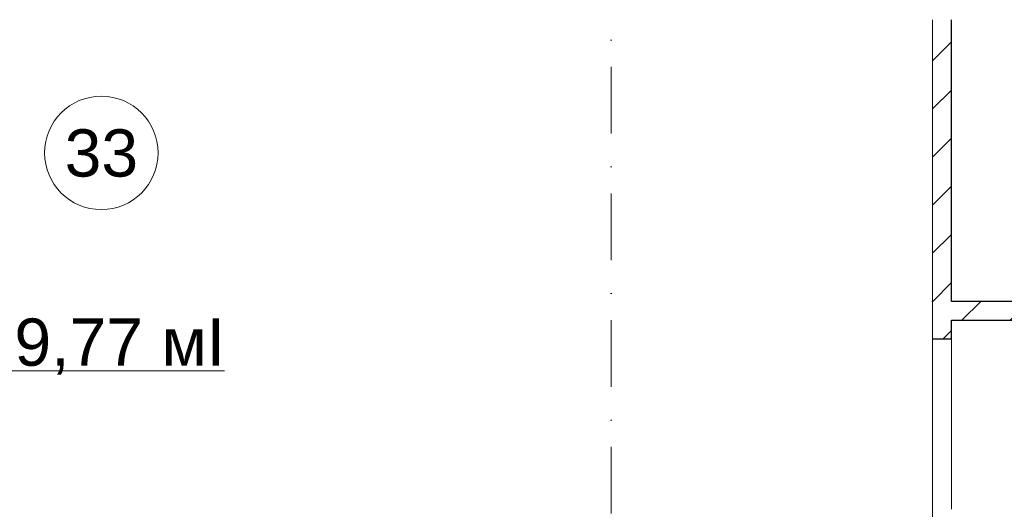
# Model space of a CAD drawing. Header units: millimetres. Extents: x -2890 to 117730, y -526 to 88572.
# Tile 14 of 65: x 19959 to 25165, y 71806 to 74396. Entities that reach past the tile are written whole.
import ezdxf

# ---------------------------------------------------------------- set-up
doc = ezdxf.new("R2010")
doc.units = ezdxf.units.MM
doc.header["$MEASUREMENT"] = 0
doc.set_wipeout_variables(frame=1)
doc.linetypes.add('Wipeout_Contour', pattern=[1000, 0, -1000])
doc.linetypes.add('Штрихпунктирная', pattern=[6.702778, 3.527778, -1.763889, 0, -1.411111])
for name, color, linetype in [('Конструктив - Стены блок 100 нов', 7, 'Continuous'), ('Элемент Модели - Зона', 7, 'Continuous'), ('Элемент Модели - Оси', 7, 'Continuous')]:
    doc.layers.add(name, color=color, linetype=linetype)
doc.styles.add('СГЕНЕРИР_СТИЛЬ_4', font='arial.ttf')
pattern_1 = [(45, (-30913.89, 8295.99), (-127.2792, 127.2792), [])]

msp = doc.modelspace()

# ---------------------------------------------------------------- linework, layer by layer
at = {"layer": 'Элемент Модели - Зона', "color": 7, "linetype": 'Continuous', "lineweight": 0, "ltscale": 100}
msp.add_line((19741, 72537.7), (21041.6, 72537.7), dxfattribs=at)
at = {"layer": 'Элемент Модели - Зона', "color": 7, "linetype": 'Continuous', "lineweight": 0, "ltscale": 100, "flags": 128}
msp.add_lwpolyline([(20691.3, 73691.3, 1), (20091.3, 73691.3, 1)], format="xyb", close=True, dxfattribs=at)
at = {"layer": 'Элемент Модели - Оси', "color": 7, "linetype": 'Штрихпунктирная', "lineweight": 15, "ltscale": 100}
msp.add_line((23086.1, 82191.7), (23086.1, 15620.8), dxfattribs=at)

# ---------------------------------------------------------------- texts
at = {"layer": 'Элемент Модели - Зона', "color": 7, "linetype": 'Continuous', "lineweight": 0, "ltscale": 100, "char_height": 250, "attachment_point": 5, "style": 'СГЕНЕРИР_СТИЛЬ_4'}
for s, insert in [('\\A1;33', (20391.3, 73689.2)), ('\\A1;29,77 мІ', (20391.3, 72667.1))]:
    msp.add_mtext(s, dxfattribs=dict(at, insert=insert))

# ---------------------------------------------------------------- wipeouts: each hides what was drawn before it
at = {"color": 254, "linetype": 'Wipeout_Contour', "lineweight": 0, "ltscale": 100}
for points in [[(24886.1, 72906), (24886.1, 72806), (24896.1, 72806), (24896.1, 72906)], [(24786.1, 71596), (24886.1, 71596), (24886.1, 71805.9), (24786.1, 71805.9)]]:
    msp.add_wipeout(points, dxfattribs=at).dxf.layer = 'Конструктив - Стены блок 100 нов'

# ---------------------------------------------------------------- next in the draw order: hatches: boundary and pattern name
at = {"layer": 'Конструктив - Стены блок 100 нов', "linetype": 'Continuous', "lineweight": 5, "ltscale": 100}
h = msp.add_hatch(dxfattribs=at)
h.set_pattern_fill('БЛОКИ_БЕТОННЫЕ_ЭФФЕКТИВН_7F', scale=100, style=0, pattern_type=2)
h.set_pattern_definition(pattern_1)
h.paths.add_polyline_path([(24886.1, 72906), (24886.1, 72806), (24896.1, 72806), (24896.1, 72906)])
h = msp.add_hatch(dxfattribs=at)
h.set_pattern_fill('БЛОКИ_БЕТОННЫЕ_ЭФФЕКТИВН_7F', scale=100, style=0, pattern_type=2)
h.set_pattern_definition(pattern_1)
h.paths.add_polyline_path([(24786.1, 71596), (24886.1, 71596), (24886.1, 71805.9), (24786.1, 71805.9)])

# ---------------------------------------------------------------- next in the draw order: linework, layer by layer
at = {"layer": 'Конструктив - Стены блок 100 нов', "color": 7, "linetype": 'Continuous', "lineweight": 5, "ltscale": 100, "flags": 128}
msp.add_lwpolyline([(24786.1, 71805.9), (24786.1, 71596)], dxfattribs=at)

# ---------------------------------------------------------------- next in the draw order: wipeouts: each hides what was drawn before it
at = {"color": 254, "linetype": 'Wipeout_Contour', "lineweight": 0, "ltscale": 100}
msp.add_wipeout([(24866.1, 72806), (27106.1, 72806), (27106.1, 72906), (24866.1, 72906)], dxfattribs=at).dxf.layer = 'Конструктив - Стены блок 100 нов'

# ---------------------------------------------------------------- next in the draw order: hatches: boundary and pattern name
at = {"layer": 'Конструктив - Стены блок 100 нов', "linetype": 'Continuous', "lineweight": 5, "ltscale": 100}
h = msp.add_hatch(dxfattribs=at)
h.set_pattern_fill('БЛОКИ_БЕТОННЫЕ_ЭФФЕКТИВН_7F', scale=100, style=0, pattern_type=2)
h.set_pattern_definition(pattern_1)
h.paths.add_polyline_path([(24866.1, 72806), (27106.1, 72806), (27106.1, 72906), (24866.1, 72906)])

# ---------------------------------------------------------------- next in the draw order: linework, layer by layer
at = {"layer": 'Конструктив - Стены блок 100 нов', "color": 7, "linetype": 'Continuous', "lineweight": 30, "ltscale": 100}
for p, q in [((27106.1, 72906), (24866.1, 72906)), ((24896.1, 72906), (24886.1, 72906)), ((24866.1, 72806), (27106.1, 72806)), ((24886.1, 72806), (24896.1, 72806))]:
    msp.add_line(p, q, dxfattribs=at)
at = {"layer": 'Конструктив - Стены блок 100 нов', "color": 7, "linetype": 'Continuous', "lineweight": 30, "ltscale": 100, "flags": 128}
msp.add_lwpolyline([(24866.1, 72806), (24866.1, 72906)], dxfattribs=at)

# ---------------------------------------------------------------- next in the draw order: wipeouts: each hides what was drawn before it
at = {"color": 254, "linetype": 'Wipeout_Contour', "lineweight": 0, "ltscale": 100}
msp.add_wipeout([(24786.1, 72806), (24786.1, 72705.9), (24886.1, 72705.9), (24886.1, 72806)], dxfattribs=at).dxf.layer = 'Конструктив - Стены блок 100 нов'

# ---------------------------------------------------------------- next in the draw order: hatches: boundary and pattern name
at = {"layer": 'Конструктив - Стены блок 100 нов', "linetype": 'Continuous', "lineweight": 5, "ltscale": 100}
h = msp.add_hatch(dxfattribs=at)
h.set_pattern_fill('БЛОКИ_БЕТОННЫЕ_ЭФФЕКТИВН_7F', scale=100, style=0, pattern_type=2)
h.set_pattern_definition(pattern_1)
h.paths.add_polyline_path([(24786.1, 72806), (24786.1, 72705.9), (24886.1, 72705.9), (24886.1, 72806)])

# ---------------------------------------------------------------- next in the draw order: linework, layer by layer
at = {"layer": 'Конструктив - Стены блок 100 нов', "color": 7, "linetype": 'Continuous', "lineweight": 5, "ltscale": 100}
msp.add_line((24786.1, 72705.9), (24786.1, 72742.9), dxfattribs=at)
at = {"layer": 'Конструктив - Стены блок 100 нов', "color": 7, "linetype": 'Continuous', "lineweight": 30, "ltscale": 100}
msp.add_line((24886.1, 72705.9), (24786.1, 72705.9), dxfattribs=at)
at = {"layer": 'Конструктив - Стены блок 100 нов', "color": 7, "linetype": 'Continuous', "lineweight": 15, "ltscale": 100}
for p, q in [((24786.1, 72705.9), (24786.1, 71805.9)), ((24786.1, 72705.9), (24786.1, 71805.9)), ((24886.1, 71805.9), (24886.1, 72705.9)), ((24886.1, 71805.9), (24886.1, 72705.9))]:
    msp.add_line(p, q, dxfattribs=at)

# ---------------------------------------------------------------- next in the draw order: wipeouts: each hides what was drawn before it
at = {"color": 254, "linetype": 'Wipeout_Contour', "lineweight": 0, "ltscale": 100}
msp.add_wipeout([(24786.1, 72906), (24786.1, 72806), (24886.1, 72806), (24886.1, 72906)], dxfattribs=at).dxf.layer = 'Конструктив - Стены блок 100 нов'

# ---------------------------------------------------------------- next in the draw order: hatches: boundary and pattern name
at = {"layer": 'Конструктив - Стены блок 100 нов', "linetype": 'Continuous', "lineweight": 5, "ltscale": 100}
h = msp.add_hatch(dxfattribs=at)
h.set_pattern_fill('БЛОКИ_БЕТОННЫЕ_ЭФФЕКТИВН_7F', scale=100, style=0, pattern_type=2)
h.set_pattern_definition(pattern_1)
h.paths.add_polyline_path([(24786.1, 72906), (24786.1, 72806), (24886.1, 72806), (24886.1, 72906)])

# ---------------------------------------------------------------- next in the draw order: linework, layer by layer
at = {"layer": 'Конструктив - Стены блок 100 нов', "color": 7, "linetype": 'Continuous', "lineweight": 30, "ltscale": 100}
for p, q in [((24886.1, 72806), (24896.1, 72806)), ((24886.1, 72705.9), (24886.1, 72806))]:
    msp.add_line(p, q, dxfattribs=at)

# ---------------------------------------------------------------- next in the draw order: wipeouts: each hides what was drawn before it
at = {"color": 254, "linetype": 'Wipeout_Contour', "lineweight": 0, "ltscale": 100}
msp.add_wipeout([(24886.1, 72906), (24886.1, 74396), (24786.1, 74396), (24786.1, 72906)], dxfattribs=at).dxf.layer = 'Конструктив - Стены блок 100 нов'

# ---------------------------------------------------------------- next in the draw order: hatches: boundary and pattern name
at = {"layer": 'Конструктив - Стены блок 100 нов', "linetype": 'Continuous', "lineweight": 5, "ltscale": 100}
h = msp.add_hatch(dxfattribs=at)
h.set_pattern_fill('БЛОКИ_БЕТОННЫЕ_ЭФФЕКТИВН_7F', scale=100, style=0, pattern_type=2)
h.set_pattern_definition(pattern_1)
h.paths.add_polyline_path([(24886.1, 72906), (24886.1, 74396), (24786.1, 74396), (24786.1, 72906)])

# ---------------------------------------------------------------- next in the draw order: linework, layer by layer
at = {"layer": 'Конструктив - Стены блок 100 нов', "color": 7, "linetype": 'Continuous', "lineweight": 30, "ltscale": 100}
for p, q in [((24886.1, 72906), (24886.1, 74396)), ((24896.1, 72906), (24886.1, 72906))]:
    msp.add_line(p, q, dxfattribs=at)
at = {"layer": 'Конструктив - Стены блок 100 нов', "color": 7, "linetype": 'Continuous', "lineweight": 5, "ltscale": 100, "flags": 128}
msp.add_lwpolyline([(24786.1, 74396), (24786.1, 72705.9)], dxfattribs=at)

doc.saveas('drawing.dxf')
